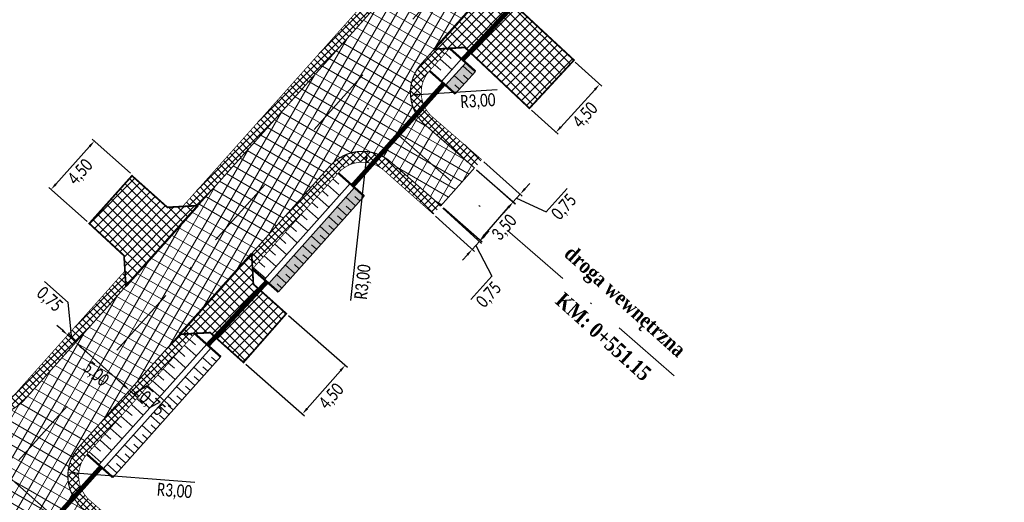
# Model space of a CAD drawing. Header units: metres. Extents: x 7443078 to 7443619, y 5636807 to 5637202.
# Tile 14 of 21: x 7443544 to 7443612, y 5636922 to 5636956. Entities that reach past the tile are written whole.
import ezdxf

# ---------------------------------------------------------------- set-up
doc = ezdxf.new("R2010")
doc.units = ezdxf.units.M
for name, pattern in [('CENTER2', [1.125, 0.75, -0.125, 0.125, -0.125]), ('DASHED2', [0.375, 0.25, -0.125]), ('Os drogi', [25.4, 12.7, -6.35, 0, -6.35])]:
    doc.linetypes.add(name, pattern=pattern)
doc.layers.get('Defpoints').update_dxf_attribs({"true_color": 0x999999})
for name, color, linetype in [('_kan_deszcz', 32, 'Continuous'), ('H_zjazdy', 21, 'Continuous'), ('K_kraweżnika_najazdowy', 7, 'Continuous'), ('K_krawędź pobocza', 7, 'Continuous'), ('K_pobocze', 32, 'Continuous'), ('K_Przepust', 162, 'Continuous'), ('K_rama zjazdu', 7, 'Continuous'), ('K_rów', 7, 'Continuous'), ('K_Skarpa', 7, 'Continuous'), ('K_wymiar', 7, 'Continuous')]:
    doc.layers.add(name, color=color, linetype=linetype)
doc.layers.add('H_jezdnia', color=7, linetype='Continuous', true_color=0xd4d4d4)
doc.layers.add('K_usuń', color=1, linetype='Continuous', lineweight=70)
doc.styles.add('romans1', font='timesbd.ttf', dxfattribs={"width": 0.85})
doc.styles.add('sytuacja 500 opisy', font='calibri.ttf', dxfattribs={"width": 0.75, "height": 0.9})
doc.dimstyles.new('wymiarowanie sytuacja 500', dxfattribs={"dimtxt": 0.9, "dimasz": 0.5, "dimexe": 0.2, "dimexo": 0.2, "dimgap": 0.2, "dimtad": 4, "dimlfac": -1, "dimzin": 1, "dimtxsty": 'sytuacja 500 opisy', "dimcen": 0.5, "dimadec": 4, "dimazin": 1, "dimtfac": 1, "dimtmove": 1, "dimatfit": 3, "dimfxl": 0.2, "dimlwd": -1, "dimlwe": -1, "dimarcsym": 0})
pattern_1 = [(45.09999999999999, (0.4816021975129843, -0.4365310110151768), (-0.2473876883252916, 0.2465256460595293), []), (135.1, (0.4816021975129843, -0.4365310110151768), (-0.2465256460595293, -0.2473876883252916), [])]
pattern_2 = [(45.23201079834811, (0.4816021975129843, -0.4365310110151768), (-0.3381204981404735, 0.3353931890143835), []), (135.2320107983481, (0.4816021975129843, -0.4365310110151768), (-0.3353931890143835, -0.3381204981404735), [])]

# ---------------------------------------------------------------- blocks, each defined once
blk = doc.blocks.new('*D934')
at = {"layer": 'Defpoints', "color": 0, "lineweight": 13, "transparency": 16777216}
for p in [(7443547.207120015, 5636924.150923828), (7443550.198043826, 5636923.917739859)]:
    blk.add_point(p, dxfattribs=at)
at = {"layer": 'K_wymiar', "color": 0, "transparency": 16777216}
blk.add_line((7443556.00934033, 5636923.464668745), (7443547.705607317, 5636924.112059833), dxfattribs=at)
at = {"layer": 'K_wymiar', "color": 0, "lineweight": 13, "transparency": 16777216}
blk.add_solid([(7443547.71208465, 5636924.19514105), (7443547.699129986, 5636924.028978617), (7443547.207120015, 5636924.150923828)], dxfattribs=at)
at = {"layer": 'K_wymiar', "color": 0, "lineweight": 13, "transparency": 16777216, "insert": (7443554.588087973, 5636922.818299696), "char_height": 0.9, "attachment_point": 5, "rotation": 355.5420176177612, "style": 'sytuacja 500 opisy'}
blk.add_mtext('R3,00', dxfattribs=at)
blk = doc.blocks.new('*D935')
at = {"layer": 'Defpoints', "color": 0, "lineweight": 13, "transparency": 16777216}
for p in [(7443567.945112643, 5636946.407745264), (7443567.613939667, 5636943.426080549)]:
    blk.add_point(p, dxfattribs=at)
at = {"layer": 'K_wymiar', "color": 0, "transparency": 16777216}
blk.add_line((7443566.798868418, 5636936.087712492), (7443567.889917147, 5636945.910801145), dxfattribs=at)
at = {"layer": 'K_wymiar', "color": 0, "lineweight": 13, "transparency": 16777216}
blk.add_solid([(7443567.807093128, 5636945.920000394), (7443567.972741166, 5636945.901601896), (7443567.945112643, 5636946.407745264)], dxfattribs=at)
at = {"layer": 'K_wymiar', "color": 0, "lineweight": 13, "transparency": 16777216, "insert": (7443567.700011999, 5636937.362738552), "char_height": 0.9, "attachment_point": 5, "rotation": 83.66214498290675, "style": 'sytuacja 500 opisy'}
blk.add_mtext('R3,00', dxfattribs=at)
blk = doc.blocks.new('*D936')
at = {"layer": 'Defpoints', "color": 0, "lineweight": 13, "transparency": 16777216}
for p in [(7443570.946759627, 5636950.327459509), (7443573.940997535, 5636950.513307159)]:
    blk.add_point(p, dxfattribs=at)
at = {"layer": 'K_wymiar', "color": 0, "transparency": 16777216}
blk.add_line((7443576.941583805, 5636950.699548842), (7443571.445799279, 5636950.358434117), dxfattribs=at)
at = {"layer": 'K_wymiar', "color": 0, "lineweight": 13, "transparency": 16777216}
blk.add_solid([(7443571.440636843, 5636950.441607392), (7443571.450961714, 5636950.275260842), (7443570.946759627, 5636950.327459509)], dxfattribs=at)
at = {"layer": 'K_wymiar', "color": 0, "lineweight": 13, "transparency": 16777216, "insert": (7443575.624261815, 5636949.861447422), "char_height": 0.9, "attachment_point": 5, "rotation": 3.5517028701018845, "style": 'sytuacja 500 opisy'}
blk.add_mtext('R3,00', dxfattribs=at)
blk = doc.blocks.new('*D975')
at = {"layer": 'Defpoints', "color": 0, "lineweight": 13, "transparency": 16777216}
for p in [(7443549.036798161, 5636947.142746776), (7443551.680200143, 5636944.779705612), (7443548.68110943, 5636941.424790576)]:
    blk.add_point(p, dxfattribs=at)
at = {"layer": 'K_wymiar', "color": 0, "transparency": 16777216}
for p, q in [((7443551.531092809, 5636944.912998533), (7443548.887690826, 5636947.276039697)), ((7443546.370939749, 5636944.160600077), (7443548.703565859, 5636946.769978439)), ((7443548.532002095, 5636941.558083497), (7443545.888600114, 5636943.921124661))]:
    blk.add_line(p, q, dxfattribs=at)
at = {"layer": 'K_wymiar', "color": 0, "lineweight": 13, "transparency": 16777216}
for points in [[(7443548.641437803, 5636946.825517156), (7443548.765693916, 5636946.714439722), (7443549.036798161, 5636947.142746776)], [(7443546.308811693, 5636944.216138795), (7443546.433067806, 5636944.105061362), (7443546.037707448, 5636943.78783174)]]:
    blk.add_solid(points, dxfattribs=at)
at = {"layer": 'K_wymiar', "color": 0, "lineweight": 13, "transparency": 16777216, "insert": (7443548.100046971, 5636944.962185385), "char_height": 0.9, "attachment_point": 5, "rotation": 48.20521594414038, "style": 'sytuacja 500 opisy'}
blk.add_mtext('4,50', dxfattribs=at)
blk = doc.blocks.new('*D976')
at = {"layer": 'Defpoints', "color": 0, "lineweight": 13, "transparency": 16777216}
for p in [(7443562.338831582, 5636935.172211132), (7443559.371246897, 5636931.78939557), (7443566.419520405, 5636931.592415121)]:
    blk.add_point(p, dxfattribs=at)
at = {"layer": 'K_wymiar', "color": 0, "transparency": 16777216}
for p, q in [((7443562.489178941, 5636935.04031848), (7443566.569867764, 5636931.460522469)), ((7443559.521594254, 5636931.657502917), (7443563.602283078, 5636928.077706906)), ((7443563.781667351, 5636928.585467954), (7443566.089788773, 5636931.216546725))]:
    blk.add_line(p, q, dxfattribs=at)
at = {"layer": 'K_wymiar', "color": 0, "lineweight": 13, "transparency": 16777216}
for points in [[(7443566.027144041, 5636931.271501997), (7443566.152433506, 5636931.161591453), (7443566.419520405, 5636931.592415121)], [(7443563.719022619, 5636928.640423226), (7443563.844312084, 5636928.530512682), (7443563.45193572, 5636928.209599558)]]:
    blk.add_solid(points, dxfattribs=at)
at = {"layer": 'K_wymiar', "color": 0, "lineweight": 13, "transparency": 16777216, "insert": (7443565.503202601, 5636929.403188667), "char_height": 0.9, "attachment_point": 5, "rotation": 48.74104895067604, "style": 'sytuacja 500 opisy'}
blk.add_mtext('4,50', dxfattribs=at)
blk = doc.blocks.new('*D977')
at = {"layer": 'Defpoints', "color": 0, "lineweight": 13, "transparency": 16777216}
for p in [(7443573.03037562, 5636942.632875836), (7443572.526030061, 5636942.077776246), (7443575.727735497, 5636940.182141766)]:
    blk.add_point(p, dxfattribs=at)
at = {"layer": 'K_wymiar', "color": 0, "transparency": 16777216}
for p, q in [((7443573.178402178, 5636942.498383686), (7443575.875762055, 5636940.047649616)), ((7443572.674056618, 5636941.943284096), (7443575.371416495, 5636939.492550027)), ((7443576.063965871, 5636940.55220816), (7443576.400196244, 5636940.922274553)), ((7443575.223389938, 5636939.627042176), (7443575.727735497, 5636940.182141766)), ((7443575.223389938, 5636939.627042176), (7443575.727735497, 5636940.182141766)), ((7443575.475562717, 5636939.90459197), (7443576.593869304, 5636937.760087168)), ((7443574.887159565, 5636939.256975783), (7443574.550929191, 5636938.886909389)), ((7443576.593869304, 5636937.760087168), (7443575.12621079, 5636936.144733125))]:
    blk.add_line(p, q, dxfattribs=at)
at = {"layer": 'K_wymiar', "color": 0, "lineweight": 13, "transparency": 16777216}
for points in [[(7443576.002288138, 5636940.608246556), (7443576.125643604, 5636940.496169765), (7443575.727735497, 5636940.182141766)], [(7443574.825481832, 5636939.313014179), (7443574.948837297, 5636939.200937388), (7443575.223389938, 5636939.627042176)]]:
    blk.add_solid(points, dxfattribs=at)
at = {"layer": 'K_wymiar', "color": 0, "lineweight": 13, "transparency": 16777216, "insert": (7443576.418754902, 5636936.444779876), "char_height": 0.9, "attachment_point": 5, "rotation": 47.74272826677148, "style": 'sytuacja 500 opisy'}
blk.add_mtext('0,75', dxfattribs=at)
blk = doc.blocks.new('*D978')
at = {"layer": 'Defpoints', "color": 0, "lineweight": 13, "transparency": 16777216}
for p in [(7443575.374006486, 5636945.277901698), (7443573.074771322, 5636942.639053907), (7443578.071486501, 5636942.92758012)]:
    blk.add_point(p, dxfattribs=at)
at = {"layer": 'K_wymiar', "color": 0, "transparency": 16777216}
for p, q in [((7443575.524797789, 5636945.146516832), (7443578.222277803, 5636942.796195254)), ((7443573.225562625, 5636942.507669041), (7443575.92304264, 5636940.157347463)), ((7443576.100713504, 5636940.665710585), (7443577.743024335, 5636942.550601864))]:
    blk.add_line(p, q, dxfattribs=at)
at = {"layer": 'K_wymiar', "color": 0, "lineweight": 13, "transparency": 16777216}
for points in [[(7443577.680194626, 5636942.605345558), (7443577.805854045, 5636942.49585817), (7443578.071486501, 5636942.92758012)], [(7443576.037883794, 5636940.720454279), (7443576.163543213, 5636940.610966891), (7443575.772251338, 5636940.288732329)]]:
    blk.add_solid(points, dxfattribs=at)
at = {"layer": 'K_wymiar', "color": 0, "lineweight": 13, "transparency": 16777216, "insert": (7443577.49101909, 5636941.112254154), "char_height": 0.9, "attachment_point": 5, "rotation": 48.93427540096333, "style": 'sytuacja 500 opisy'}
blk.add_mtext('3,50', dxfattribs=at)
blk = doc.blocks.new('*D979')
at = {"layer": 'Defpoints', "color": 0, "lineweight": 13, "transparency": 16777216}
for p in [(7443575.879568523, 5636945.83989741), (7443575.38001404, 5636945.280482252), (7443578.545918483, 5636943.458862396)]:
    blk.add_point(p, dxfattribs=at)
at = {"layer": 'K_wymiar', "color": 0, "transparency": 16777216}
for p, q in [((7443575.529191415, 5636945.147267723), (7443578.195541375, 5636942.766232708)), ((7443576.028745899, 5636945.706682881), (7443578.695095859, 5636943.325647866)), ((7443578.878954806, 5636943.831805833), (7443579.211991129, 5636944.204749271)), ((7443580.343273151, 5636942.221714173), (7443581.796989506, 5636943.849626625)), ((7443578.046364, 5636942.899447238), (7443578.545918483, 5636943.458862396)), ((7443578.046364, 5636942.899447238), (7443578.545918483, 5636943.458862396)), ((7443578.296141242, 5636943.179154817), (7443580.343273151, 5636942.221714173)), ((7443577.713327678, 5636942.526503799), (7443577.380291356, 5636942.153560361))]:
    blk.add_line(p, q, dxfattribs=at)
at = {"layer": 'K_wymiar', "color": 0, "lineweight": 13, "transparency": 16777216}
for points in [[(7443578.816797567, 5636943.887311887), (7443578.941112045, 5636943.776299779), (7443578.545918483, 5636943.458862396)], [(7443577.651170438, 5636942.582009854), (7443577.775484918, 5636942.470997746), (7443578.046364, 5636942.899447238)]]:
    blk.add_solid(points, dxfattribs=at)
at = {"layer": 'K_wymiar', "color": 0, "lineweight": 13, "transparency": 16777216, "insert": (7443581.633189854, 5636942.532862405), "char_height": 0.9, "attachment_point": 5, "rotation": 48.23533153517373, "style": 'sytuacja 500 opisy'}
blk.add_mtext('0,75', dxfattribs=at)
blk = doc.blocks.new('*D980')
at = {"layer": 'Defpoints', "color": 0, "lineweight": 13, "transparency": 16777216}
for p in [(7443582.217938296, 5636952.743522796), (7443584.053274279, 5636951.073467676), (7443579.189354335, 5636949.415208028)]:
    blk.add_point(p, dxfattribs=at)
at = {"layer": 'K_wymiar', "color": 0, "transparency": 16777216}
for p, q in [((7443582.365863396, 5636952.608919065), (7443584.201199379, 5636950.938863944)), ((7443581.361199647, 5636948.11496566), (7443583.716764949, 5636950.703654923)), ((7443579.337279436, 5636949.280604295), (7443581.172615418, 5636947.610549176))]:
    blk.add_line(p, q, dxfattribs=at)
at = {"layer": 'K_wymiar', "color": 0, "lineweight": 13, "transparency": 16777216}
for points in [[(7443583.65512949, 5636950.759739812), (7443583.778400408, 5636950.647570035), (7443584.053274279, 5636951.073467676)], [(7443581.299564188, 5636948.171050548), (7443581.422835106, 5636948.058880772), (7443581.024690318, 5636947.745152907)]]:
    blk.add_solid(points, dxfattribs=at)
at = {"layer": 'K_wymiar', "color": 0, "lineweight": 13, "transparency": 16777216, "insert": (7443583.097314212, 5636948.901258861), "char_height": 0.9, "attachment_point": 5, "rotation": 47.69952402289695, "style": 'sytuacja 500 opisy'}
blk.add_mtext('4,50', dxfattribs=at)
blk = doc.blocks.new('*D990')
at = {"layer": 'Defpoints', "color": 0, "lineweight": 13, "transparency": 16777216}
for p in [(7443547.700087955, 5636933.132262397), (7443551.429991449, 5636929.802424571), (7443551.476895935, 5636929.85496443)]:
    blk.add_point(p, dxfattribs=at)
at = {"layer": 'K_wymiar', "color": 0, "transparency": 16777216}
for p, q in [((7443547.833281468, 5636933.281458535), (7443547.880185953, 5636933.333998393)), ((7443548.11998279, 5636932.851818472), (7443551.103905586, 5636930.187948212)), ((7443551.563184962, 5636929.95162071), (7443551.610089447, 5636930.004160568))]:
    blk.add_line(p, q, dxfattribs=at)
at = {"layer": 'K_wymiar', "color": 0, "lineweight": 13, "transparency": 16777216}
for points in [[(7443548.175480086, 5636932.913983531), (7443548.064485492, 5636932.789653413), (7443547.746992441, 5636933.184802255)], [(7443551.159402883, 5636930.25011327), (7443551.048408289, 5636930.125783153), (7443551.476895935, 5636929.85496443)]]:
    blk.add_solid(points, dxfattribs=at)
at = {"layer": 'K_wymiar', "color": 0, "lineweight": 13, "transparency": 16777216, "insert": (7443549.109215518, 5636930.95675399), "char_height": 0.9, "attachment_point": 5, "rotation": 318.24340279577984, "style": 'sytuacja 500 opisy'}
blk.add_mtext('5,00', dxfattribs=at)
blk = doc.blocks.new('*D991')
at = {"layer": 'Defpoints', "color": 0, "lineweight": 13, "transparency": 16777216}
for p in [(7443551.292882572, 5636929.648842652), (7443551.852368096, 5636929.149366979), (7443552.03638146, 5636929.355488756)]:
    blk.add_point(p, dxfattribs=at)
at = {"layer": 'K_wymiar', "color": 0, "transparency": 16777216}
for p, q in [((7443551.103905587, 5636930.187948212), (7443550.730915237, 5636930.520931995)), ((7443551.756638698, 5636929.605226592), (7443552.695234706, 5636930.181394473)), ((7443552.695234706, 5636930.181394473), (7443554.323351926, 5636928.727907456)), ((7443551.426076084, 5636929.798038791), (7443551.610089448, 5636930.004160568)), ((7443551.476895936, 5636929.85496443), (7443552.03638146, 5636929.355488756)), ((7443551.476895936, 5636929.85496443), (7443552.03638146, 5636929.355488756)), ((7443551.985561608, 5636929.298563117), (7443552.169574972, 5636929.504684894)), ((7443552.409371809, 5636929.022504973), (7443552.782362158, 5636928.689521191))]:
    blk.add_line(p, q, dxfattribs=at)
at = {"layer": 'K_wymiar', "color": 0, "lineweight": 13, "transparency": 16777216}
for points in [[(7443551.159402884, 5636930.25011327), (7443551.048408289, 5636930.125783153), (7443551.476895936, 5636929.85496443)], [(7443552.464869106, 5636929.084670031), (7443552.353874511, 5636928.960339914), (7443552.03638146, 5636929.355488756)]]:
    blk.add_solid(points, dxfattribs=at)
at = {"layer": 'K_wymiar', "color": 0, "lineweight": 13, "transparency": 16777216, "insert": (7443553.006564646, 5636928.891521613), "char_height": 0.9, "attachment_point": 5, "rotation": 318.2434027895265, "style": 'sytuacja 500 opisy'}
blk.add_mtext('0,75', dxfattribs=at)
blk = doc.blocks.new('*D992')
at = {"layer": 'Defpoints', "color": 0, "lineweight": 13, "transparency": 16777216}
for p in [(7443547.031829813, 5636933.509896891), (7443547.187506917, 5636933.684277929), (7443547.591315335, 5636933.010421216)]:
    blk.add_point(p, dxfattribs=at)
at = {"layer": 'K_wymiar', "color": 0, "transparency": 16777216}
for p, q in [((7443547.210771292, 5636935.953822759), (7443545.582654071, 5636937.407309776)), ((7443547.467249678, 5636933.434540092), (7443547.210771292, 5636935.953822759)), ((7443546.814516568, 5636934.017261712), (7443546.441526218, 5636934.350245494)), ((7443547.165023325, 5636933.65909303), (7443547.320700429, 5636933.833474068)), ((7443547.746992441, 5636933.184802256), (7443547.187506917, 5636933.684277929)), ((7443547.746992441, 5636933.184802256), (7443547.187506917, 5636933.684277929)), ((7443547.724508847, 5636933.159617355), (7443547.880185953, 5636933.333998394)), ((7443548.11998279, 5636932.851818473), (7443548.49297314, 5636932.518834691))]:
    blk.add_line(p, q, dxfattribs=at)
at = {"layer": 'K_wymiar', "color": 0, "lineweight": 13, "transparency": 16777216}
for points in [[(7443546.870013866, 5636934.07942677), (7443546.759019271, 5636933.955096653), (7443547.187506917, 5636933.684277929)], [(7443548.175480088, 5636932.913983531), (7443548.064485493, 5636932.789653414), (7443547.746992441, 5636933.184802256)]]:
    blk.add_solid(points, dxfattribs=at)
at = {"layer": 'K_wymiar', "color": 0, "lineweight": 13, "transparency": 16777216, "insert": (7443545.893984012, 5636936.117436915), "char_height": 0.9, "attachment_point": 5, "rotation": 318.24340278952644, "style": 'sytuacja 500 opisy'}
blk.add_mtext('0,75', dxfattribs=at)

msp = doc.modelspace()

# ---------------------------------------------------------------- hatches: boundary and pattern name
at = {"layer": 'H_jezdnia', "linetype": 'Continuous', "lineweight": 9, "true_color": 0xababab}
h = msp.add_hatch(dxfattribs=at)
h.set_pattern_fill('ANSI37', color=253, scale=0.22, angle=15)
h.set_pattern_definition([(59.99999999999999, (0.4816021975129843, -0.4365310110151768), (-0.6049187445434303, 0.34925), []), (150, (0.4816021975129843, -0.4365310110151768), (-0.34925, -0.6049187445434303), [])])
edge = h.paths.add_edge_path()
edge.add_arc((7443543.871273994, 5636916.830835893), 2.999999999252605, 48.527845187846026, 138.2434027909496, ccw=False)
edge.add_line((7443545.858041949, 5636919.07866887), (7443547.028505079, 5636918.044144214))
edge.add_line((7443547.028505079, 5636918.044144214), (7443549.402630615, 5636920.616916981))
edge.add_line((7443549.402630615, 5636920.616916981), (7443548.211275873, 5636921.669906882))
edge.add_arc((7443550.198043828, 5636923.91773986), 3.000000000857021, 138.2434028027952, 228.5278451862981, ccw=False)
edge.add_line((7443547.960101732, 5636925.915642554), (7443565.375997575, 5636945.423983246))
edge.add_arc((7443567.613939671, 5636943.426080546), 3.000000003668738, 48.8596834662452, 138.2434027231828, ccw=False)
edge.add_line((7443569.587655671, 5636945.685382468), (7443573.05315006, 5636942.657942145))
edge.add_line((7443573.05315006, 5636942.657942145), (7443575.377696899, 5636945.275268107))
edge.add_line((7443575.377696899, 5636945.275268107), (7443571.967281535, 5636948.254005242))
edge.add_arc((7443573.94099754, 5636950.513307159), 3.000000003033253, 138.2434028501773, 228.8596833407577, ccw=False)
edge.add_line((7443571.70305544, 5636952.511209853), (7443579.25248983, 5636960.967676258))
edge.add_arc((7443390.892363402, 5637129.124486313), 252.4999999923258, 318.2434028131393, 318.6858412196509)
edge.add_line((7443580.545369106, 5636962.427193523), (7443576.269263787, 5636965.13773441))
edge.add_arc((7443390.892364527, 5637129.124485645), 247.4999987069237, 318.24340276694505, 318.50361934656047, ccw=False)
edge.add_line((7443575.52258637, 5636964.29751412), (7443544.185604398, 5636929.195528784))
edge.add_arc((7443541.947662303, 5636931.193431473), 2.999999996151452, 228.5863361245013, 318.24340285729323, ccw=False)
edge.add_line((7443539.963190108, 5636928.94357146), (7443537.1056406, 5636931.464051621))
edge.add_line((7443537.1056406, 5636931.464051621), (7443534.76796171, 5636928.859026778))
edge.add_line((7443534.76796171, 5636928.859026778), (7443537.605329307, 5636926.356347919))
edge.add_arc((7443535.620857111, 5636924.1064879), 2.99999999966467, -41.7565972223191, 48.5863361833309, ccw=False)
edge.add_line((7443537.858799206, 5636922.108585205), (7443511.17557303, 5636892.219484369))
edge.add_line((7443511.17557303, 5636892.219484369), (7443514.809083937, 5636888.781672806))
edge.add_line((7443514.809083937, 5636888.781672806), (7443541.6333319, 5636918.828738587))
h.paths.add_polyline_path([(7443473.544857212, 5636850.06760018), (7443477.421821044, 5636846.902491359), (7443514.809083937, 5636888.781672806), (7443511.17557303, 5636892.219484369)])
at = {"layer": 'H_zjazdy', "linetype": 'Continuous', "lineweight": 9, "true_color": 0xff6666}
h = msp.add_hatch(dxfattribs=at)
h.set_pattern_fill('ANSI37', color=11, scale=0.15, angle=0.2320107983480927)
h.set_pattern_definition(pattern_2)
h.paths.add_polyline_path([(7443578.134797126, 5636956.613007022), (7443577.712573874, 5636956.99038447), (7443577.593135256, 5636959.108957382), (7443572.598378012, 5636953.514101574), (7443574.715719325, 5636953.633470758), (7443575.06361325, 5636953.32252786)])
h = msp.add_hatch(dxfattribs=at)
h.set_pattern_fill('ANSI37', color=11, scale=0.15, angle=0.2320107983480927)
h.set_pattern_definition(pattern_2)
h.paths.add_polyline_path([(7443582.277539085, 5636952.755315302), (7443578.134797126, 5636956.613007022), (7443575.06361325, 5636953.32252786), (7443579.188222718, 5636949.416275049)])
h = msp.add_hatch(dxfattribs=at)
h.set_pattern_fill('ANSI37', color=11, scale=0.15, angle=0.2320107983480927)
h.set_pattern_definition(pattern_2)
h.paths.add_polyline_path([(7443556.209328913, 5636942.663851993), (7443554.092072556, 5636942.544577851), (7443551.640917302, 5636944.735762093), (7443548.681109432, 5636941.424790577), (7443551.095217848, 5636939.187663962), (7443551.214571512, 5636937.068996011)])
h = msp.add_hatch(dxfattribs=at)
h.set_pattern_fill('ANSI37', color=11, scale=0.15, angle=0.2320107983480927)
h.set_pattern_definition(pattern_2)
h.paths.add_polyline_path([(7443560.056366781, 5636937.212860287), (7443559.937013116, 5636939.331528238), (7443554.942255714, 5636933.736672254), (7443557.059512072, 5636933.855946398), (7443559.371246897, 5636931.78939557), (7443562.338641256, 5636935.171994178)])
at = {"layer": 'K_rów', "lineweight": 9, "true_color": 0xb0b0b0}
h = msp.add_hatch(color=253, dxfattribs=at)
h.dxf.hatch_style = 1
h.paths.add_polyline_path([(7443573.381512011, 5636951.012782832), (7443574.776019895, 5636952.574834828), (7443575.447402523, 5636951.97546402), (7443574.052894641, 5636950.413412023)])
h = msp.add_hatch(color=253, dxfattribs=at)
h.dxf.hatch_style = 1
h.paths.add_polyline_path([(7443561.115661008, 5636937.273242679), (7443567.054454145, 5636943.925556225), (7443567.725836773, 5636943.326185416), (7443561.787043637, 5636936.673871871)])
at = {"layer": 'K_usuń', "linetype": 'ByBlock', "lineweight": 13}
h = msp.add_hatch(dxfattribs=at)
h.set_pattern_fill('ANSI37', color=34, scale=0.11, angle=0.1)
h.set_pattern_definition(pattern_1)
h.paths.add_polyline_path([(7443595.21739343, 5636979.502146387), (7443595.632560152, 5636980.069100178), (7443594.965620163, 5636980.427769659), (7443594.61228475, 5636979.945253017, -0.02225544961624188), (7443580.545369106, 5636962.427193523), (7443581.186600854, 5636962.020729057, 0.02213886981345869)])
h.paths.add_polyline_path([(7443590.519335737, 5636982.818909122), (7443589.852338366, 5636983.177609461, -0.009234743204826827), (7443584.326873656, 5636975.929666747), (7443582.733453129, 5636973.877406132, 0.1786060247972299), (7443584.509724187, 5636974.953906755, 0.009999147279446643)])
h.paths.add_polyline_path([(7443578.372592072, 5636967.546598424, 0.1797305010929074), (7443579.100104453, 5636969.505118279), (7443577.804470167, 5636968.036228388, -0.003352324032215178), (7443575.627658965, 5636965.544435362), (7443576.269263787, 5636965.13773441, 0.003230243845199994)])
h.paths.add_polyline_path([(7443575.52258637, 5636964.29751412, 0.001135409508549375), (7443576.269263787, 5636965.13773441), (7443575.627658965, 5636965.544435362, -0.001013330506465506), (7443574.963100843, 5636964.796989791), (7443572.805041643, 5636962.379649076), (7443573.864000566, 5636962.439656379)])
h.paths.add_polyline_path([(7443581.186600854, 5636962.020729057), (7443580.545369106, 5636962.427193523, -0.00193050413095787), (7443579.25248983, 5636960.967676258), (7443577.593135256, 5636959.108957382), (7443577.652854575, 5636958.049670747), (7443579.811975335, 5636960.468200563, 0.002047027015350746)])
h.paths.add_polyline_path([(7443568.870410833, 5636956.846108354), (7443568.810691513, 5636957.905394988), (7443555.150700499, 5636942.604214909), (7443556.209328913, 5636942.663851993)])
h = msp.add_hatch(dxfattribs=at)
h.set_pattern_fill('ANSI37', color=34, scale=0.11, angle=0.1)
h.set_pattern_definition(pattern_1)
edge = h.paths.add_edge_path()
edge.add_line((7443572.262540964, 5636952.011734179), (7443573.657048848, 5636953.573786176))
edge.add_line((7443573.657048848, 5636953.573786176), (7443572.598378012, 5636953.514101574))
edge.add_line((7443572.598378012, 5636953.514101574), (7443571.70305544, 5636952.511209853))
edge.add_arc((7443573.940997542, 5636950.513307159), 3.000000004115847, 138.2434028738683, 228.859683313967)
edge.add_line((7443571.967281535, 5636948.254005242), (7443575.377696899, 5636945.275268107))
edge.add_line((7443575.377696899, 5636945.275268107), (7443575.886478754, 5636945.84763568))
edge.add_line((7443575.886478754, 5636945.84763568), (7443572.460710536, 5636948.818830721))
edge.add_arc((7443573.940997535, 5636950.513307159), 2.249999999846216, 138.243402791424, 228.8596834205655, ccw=False)
edge = h.paths.add_edge_path()
edge.add_line((7443569.09422667, 5636945.120556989), (7443572.532637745, 5636942.071870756))
edge.add_line((7443572.532637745, 5636942.071870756), (7443573.05315006, 5636942.657942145))
edge.add_line((7443573.05315006, 5636942.657942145), (7443569.587655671, 5636945.685382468))
edge.add_arc((7443567.613939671, 5636943.426080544), 3.0000000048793, 48.85968348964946, 138.2434026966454)
edge.add_line((7443565.375997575, 5636945.423983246), (7443563.910108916, 5636943.781974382))
edge.add_line((7443563.910108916, 5636943.781974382), (7443564.897288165, 5636943.76157799))
edge.add_line((7443564.897288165, 5636943.76157799), (7443565.935483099, 5636944.924507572))
edge.add_arc((7443567.613939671, 5636943.426080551), 2.250000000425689, 48.85968342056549, 138.2434027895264, ccw=False)
h.paths.add_polyline_path([(7443564.897288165, 5636943.76157799), (7443563.910108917, 5636943.781974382), (7443559.937013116, 5636939.331528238), (7443559.996689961, 5636938.272194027)])
edge = h.paths.add_edge_path()
edge.add_line((7443544.185604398, 5636929.195528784), (7443551.214571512, 5636937.068996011))
edge.add_line((7443551.214571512, 5636937.068996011), (7443551.154894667, 5636938.128330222))
edge.add_line((7443551.154894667, 5636938.128330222), (7443543.626118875, 5636929.695004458))
edge.add_arc((7443541.947662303, 5636931.193431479), 2.250000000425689, 228.5863362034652, 318.24340278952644, ccw=False)
edge.add_line((7443540.459308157, 5636929.506036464), (7443537.579297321, 5636932.046328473))
edge.add_line((7443537.579297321, 5636932.046328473), (7443537.083179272, 5636931.483863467))
edge.add_line((7443537.083179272, 5636931.483863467), (7443539.963190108, 5636928.94357146))
edge.add_arc((7443541.947662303, 5636931.193431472), 2.99999999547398, 228.5863361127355, 318.243402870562)
h = msp.add_hatch(dxfattribs=at)
h.set_pattern_fill('ANSI37', color=34, scale=0.11, angle=0.1)
h.set_pattern_definition(pattern_1)
edge = h.paths.add_edge_path()
edge.add_line((7443556.00088413, 5636933.79630934), (7443554.942255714, 5636933.736672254))
edge.add_line((7443554.942255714, 5636933.736672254), (7443547.960101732, 5636925.915642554))
edge.add_arc((7443550.198043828, 5636923.91773986), 2.999999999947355, 138.2434028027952, 228.5278451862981)
edge.add_line((7443548.211275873, 5636921.669906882), (7443549.402630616, 5636920.61691698))
edge.add_line((7443549.402630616, 5636920.61691698), (7443549.863598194, 5636921.22131303))
edge.add_line((7443549.863598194, 5636921.22131303), (7443548.707967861, 5636922.231865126))
edge.add_arc((7443550.198043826, 5636923.917739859), 2.249999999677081, 138.243402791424, 228.5278451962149, ccw=False)
edge.add_line((7443548.519587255, 5636925.416166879), (7443556.00088413, 5636933.79630934))
edge = h.paths.add_edge_path()
edge.add_line((7443541.6333319, 5636918.828738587), (7443539.165401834, 5636916.064297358))
edge.add_line((7443539.165401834, 5636916.064297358), (7443539.793682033, 5636915.641881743))
edge.add_line((7443539.793682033, 5636915.641881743), (7443542.192817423, 5636918.329262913))
edge.add_arc((7443543.871273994, 5636916.830835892), 2.24999999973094, 48.52784517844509, 138.2434027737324, ccw=False)
edge.add_line((7443545.361349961, 5636918.516710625), (7443546.574426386, 5636917.444521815))
edge.add_line((7443546.574426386, 5636917.444521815), (7443547.028505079, 5636918.044144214))
edge.add_line((7443547.028505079, 5636918.044144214), (7443545.858041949, 5636919.07866887))
edge.add_arc((7443543.871273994, 5636916.830835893), 2.999999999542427, 48.52784518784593, 138.2434027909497)
edge = h.paths.add_edge_path()
edge.add_line((7443537.605329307, 5636926.356347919), (7443534.76796171, 5636928.859026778))
edge.add_line((7443534.76796171, 5636928.859026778), (7443534.271843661, 5636928.296561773))
edge.add_line((7443534.271843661, 5636928.296561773), (7443537.109211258, 5636925.793882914))
edge.add_arc((7443535.620857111, 5636924.106487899), 2.250000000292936, -41.75659720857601, 48.58633620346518, ccw=False)
edge.add_line((7443537.299313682, 5636922.608060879), (7443534.348586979, 5636919.302817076))
edge.add_line((7443534.348586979, 5636919.302817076), (7443534.976867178, 5636918.88040146))
edge.add_line((7443534.976867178, 5636918.88040146), (7443537.858799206, 5636922.108585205))
edge.add_arc((7443535.620857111, 5636924.1064879), 2.999999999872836, 318.2434027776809, 408.5863361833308)
h.paths.add_polyline_path([(7443539.793682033, 5636915.641881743), (7443539.165401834, 5636916.064297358), (7443528.020345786, 5636903.580210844), (7443528.085422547, 5636902.526925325)])
h.paths.add_polyline_path([(7443519.294744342, 5636901.314139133), (7443519.235613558, 5636902.374085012), (7443510.630546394, 5636892.735156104), (7443511.17557303, 5636892.219484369)])
h.paths.add_polyline_path([(7443524.079836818, 5636898.040085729), (7443523.025688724, 5636897.985467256), (7443514.809083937, 5636888.781672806), (7443515.354110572, 5636888.266001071)])
h.paths.add_polyline_path([(7443515.354110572, 5636888.266001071), (7443514.809083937, 5636888.781672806), (7443507.17201957, 5636880.22704806), (7443507.233499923, 5636879.169734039)])
h.paths.add_polyline_path([(7443523.583411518, 5636907.244252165), (7443524.601467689, 5636907.258442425), (7443534.976867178, 5636918.88040146), (7443534.348586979, 5636919.302817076)])

# ---------------------------------------------------------------- linework, layer by layer
at = {"layer": '_kan_deszcz', "color": 7, "linetype": 'Os drogi', "lineweight": 9, "ltscale": 0.4, "flags": 128}
msp.add_lwpolyline([(7443612.1023176, 5637008.06121809), (7443592.59525582, 5636981.422275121, -0.02418699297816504), (7443577.387538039, 5636962.632595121), (7443464.637599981, 5636836.336237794, -0.4118223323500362), (7443446.361801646, 5636835.225649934), (7443333.471732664, 5636934.361613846, -0.3740638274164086), (7443331.363055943, 5636949.970935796), (7443370.561157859, 5637009.588886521, 0.03377031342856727), (7443393.784174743, 5637050.70886534), (7443416.899300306, 5637098.980219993, 0.06554346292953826), (7443420.141300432, 5637108.906286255), (7443420.177128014, 5637109.097954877, -0.1259941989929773), (7443425.408854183, 5637120.343039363), (7443435.002584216, 5637132.0592004)], format="xyb", dxfattribs=at)
for points in [[(7443589.229501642, 5636930.850080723), (7443566.635175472, 5636950.588382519)], [(7443542.913581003, 5636924.016740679), (7443565.392187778, 5636904.148816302)]]:
    msp.add_lwpolyline(points, dxfattribs=at)
at = {"layer": 'K_kraweżnika_najazdowy', "color": 0, "linetype": 'DASHED2', "ltscale": 4, "const_width": 0.15}
for points in [[(7443572.598378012, 5636953.514101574), (7443577.593135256, 5636959.108957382)], [(7443551.214571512, 5636937.068996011), (7443556.209328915, 5636942.663851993)], [(7443554.942255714, 5636933.736672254), (7443559.937013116, 5636939.331528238)]]:
    msp.add_lwpolyline(points, dxfattribs=at)
at = {"layer": 'K_krawędź pobocza', "color": 76, "linetype": 'CENTER2', "ltscale": 3, "const_width": 0.08, "flags": 128}
for points in [[(7443556.209328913, 5636942.663851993), (7443568.870410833, 5636956.846108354)], [(7443573.05315006, 5636942.657942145), (7443575.377696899, 5636945.275268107)]]:
    msp.add_lwpolyline(points, dxfattribs=at)
for points in [[(7443572.598378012, 5636953.514101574), (7443571.70305544, 5636952.511209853, 0.4173674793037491), (7443571.967281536, 5636948.254005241), (7443575.381318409, 5636945.27934575)], [(7443573.05315006, 5636942.657942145), (7443569.587655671, 5636945.685382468, 0.4110666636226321), (7443565.375997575, 5636945.423983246), (7443559.937013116, 5636939.331528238)], [(7443537.1056406, 5636931.464051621), (7443539.963190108, 5636928.94357146, 0.4124615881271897), (7443544.185604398, 5636929.195528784), (7443551.214571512, 5636937.068996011)], [(7443554.942255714, 5636933.736672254), (7443547.960101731, 5636925.915642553, 0.4156683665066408), (7443548.211275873, 5636921.669906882), (7443549.402630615, 5636920.616916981)]]:
    msp.add_lwpolyline(points, format="xyb", dxfattribs=at)
at = {"layer": 'K_pobocze', "linetype": 'ByBlock', "ltscale": 4, "const_width": 0.05}
msp.add_lwpolyline([(7443555.150700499, 5636942.604214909), (7443568.810691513, 5636957.905394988)], dxfattribs=at)
for points in [[(7443573.657048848, 5636953.573786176), (7443572.262540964, 5636952.011734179, 0.4173674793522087), (7443572.460710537, 5636948.81883072), (7443575.886478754, 5636945.84763568)], [(7443572.532637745, 5636942.071870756), (7443569.09422667, 5636945.120556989, 0.4110666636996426), (7443565.935483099, 5636944.924507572), (7443559.996689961, 5636938.272194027)], [(7443537.60175865, 5636932.026516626), (7443540.459308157, 5636929.506036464, 0.4124615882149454), (7443543.626118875, 5636929.695004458), (7443551.154894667, 5636938.128330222)], [(7443556.00088413, 5636933.79630934), (7443548.519587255, 5636925.416166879, 0.4156683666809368), (7443548.707967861, 5636922.231865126), (7443549.863598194, 5636921.22131303)]]:
    msp.add_lwpolyline(points, format="xyb", dxfattribs=at)
at = {"layer": 'K_Przepust', "linetype": 'DASHED2', "lineweight": 5, "ltscale": 3, "const_width": 0.33, "flags": 128}
for points in [[(7443574.552225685, 5636952.774625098), (7443578.656019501, 5636957.171446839)], [(7443573.25709012, 5636951.123859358), (7443566.930032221, 5636944.036632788)], [(7443556.886515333, 5636932.98616062), (7443560.99030915, 5636937.382982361)], [(7443543.171798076, 5636917.455286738), (7443549.498567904, 5636924.542190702)]]:
    msp.add_lwpolyline(points, dxfattribs=at)
at = {"layer": 'K_Przepust', "const_width": 0.15, "flags": 128}
for points in [[(7443575.447402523, 5636951.97546402), (7443573.657048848, 5636953.573786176)], [(7443574.05289464, 5636950.413412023), (7443572.262540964, 5636952.011734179)], [(7443567.725836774, 5636943.326185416), (7443565.935483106, 5636944.924507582)], [(7443561.792850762, 5636936.680394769), (7443559.987144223, 5636938.261206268)], [(7443557.781692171, 5636932.186999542), (7443555.991338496, 5636933.785321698)], [(7443550.30994093, 5636923.817844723), (7443548.519587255, 5636925.416166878)]]:
    msp.add_lwpolyline(points, dxfattribs=at)
at = {"layer": 'K_rama zjazdu', "const_width": 0.12, "flags": 128}
for points in [[(7443572.598378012, 5636953.514101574), (7443574.715719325, 5636953.633470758), (7443579.188222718, 5636949.416275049), (7443582.277539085, 5636952.755315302), (7443577.712573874, 5636956.99038447), (7443577.593135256, 5636959.108957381)], [(7443551.214571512, 5636937.068996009), (7443551.095217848, 5636939.187663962), (7443548.681109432, 5636941.424790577), (7443551.640917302, 5636944.735762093), (7443554.092072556, 5636942.544577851), (7443556.209328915, 5636942.663851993)], [(7443559.937013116, 5636939.331528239), (7443560.056366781, 5636937.212860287), (7443562.338641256, 5636935.171994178), (7443559.371246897, 5636931.78939557), (7443557.059512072, 5636933.855946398), (7443554.942255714, 5636933.736672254)]]:
    msp.add_lwpolyline(points, dxfattribs=at)
at = {"layer": 'K_rów', "lineweight": 9}
for points in [[(7443574.477627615, 5636952.841221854), (7443573.083119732, 5636951.279169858)], [(7443574.776019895, 5636952.574834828), (7443573.381512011, 5636951.012782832)], [(7443575.447402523, 5636951.97546402), (7443574.05289464, 5636950.413412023)], [(7443566.756061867, 5636944.191943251), (7443560.817268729, 5636937.539629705)], [(7443567.054454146, 5636943.925556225), (7443561.115661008, 5636937.273242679)], [(7443567.725836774, 5636943.326185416), (7443561.787043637, 5636936.673871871)], [(7443556.821462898, 5636933.063745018), (7443549.340166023, 5636924.683602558)], [(7443557.119855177, 5636932.797357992), (7443549.638558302, 5636924.417215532)], [(7443557.791237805, 5636932.197987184), (7443550.30994093, 5636923.817844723)]]:
    msp.add_lwpolyline(points, dxfattribs=at)
at = {"layer": 'K_Skarpa', "lineweight": 9}
for p, q in [((7443572.995105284, 5636952.832312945), (7443573.81568405, 5636952.099748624)), ((7443573.361387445, 5636953.242602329), (7443573.771676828, 5636952.876320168)), ((7443572.262540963, 5636952.011734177), (7443573.08311973, 5636951.279169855)), ((7443572.628823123, 5636952.422023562), (7443573.039112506, 5636952.0557414)), ((7443575.251636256, 5636951.75617728), (7443574.580253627, 5636952.355548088)), ((7443574.652265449, 5636951.084794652), (7443573.98088282, 5636951.684165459)), ((7443574.951950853, 5636951.420485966), (7443574.616259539, 5636951.72017137)), ((7443574.052894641, 5636950.413412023), (7443573.381512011, 5636951.012782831)), ((7443574.352580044, 5636950.749103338), (7443574.016888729, 5636951.04878874)), ((7443565.569200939, 5636944.514218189), (7443565.979490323, 5636944.147936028)), ((7443565.9354831, 5636944.924507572), (7443566.756061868, 5636944.191943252)), ((7443565.202918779, 5636944.103928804), (7443566.023497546, 5636943.371364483)), ((7443567.725836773, 5636943.326185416), (7443567.054454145, 5636943.925556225)), ((7443564.470354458, 5636943.283350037), (7443565.290933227, 5636942.550785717)), ((7443564.836636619, 5636943.693639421), (7443565.246926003, 5636943.327357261)), ((7443567.126465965, 5636942.654802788), (7443566.455083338, 5636943.254173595)), ((7443567.42615137, 5636942.990494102), (7443567.090460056, 5636943.290179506)), ((7443563.737790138, 5636942.462771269), (7443564.558368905, 5636941.730206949)), ((7443564.104072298, 5636942.873060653), (7443564.514361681, 5636942.506778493)), ((7443566.527095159, 5636941.983420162), (7443565.85571253, 5636942.582790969)), ((7443566.826780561, 5636942.319111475), (7443566.491089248, 5636942.618796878)), ((7443563.371507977, 5636942.052481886), (7443563.781797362, 5636941.686199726)), ((7443565.927724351, 5636941.312037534), (7443565.256341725, 5636941.911408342)), ((7443566.227409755, 5636941.647728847), (7443565.891718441, 5636941.94741425)), ((7443562.638943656, 5636941.231903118), (7443563.049233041, 5636940.865620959)), ((7443563.005225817, 5636941.642192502), (7443563.825804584, 5636940.909628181)), ((7443565.328353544, 5636940.640654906), (7443564.656970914, 5636941.240025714)), ((7443565.628038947, 5636940.97634622), (7443565.292347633, 5636941.276031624)), ((7443561.906379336, 5636940.41132435), (7443562.316668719, 5636940.04504219)), ((7443562.272661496, 5636940.821613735), (7443563.093240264, 5636940.089049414)), ((7443564.728982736, 5636939.969272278), (7443564.057600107, 5636940.568643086)), ((7443565.02866814, 5636940.304963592), (7443564.692976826, 5636940.604648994)), ((7443561.540097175, 5636940.001034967), (7443562.360675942, 5636939.268470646)), ((7443564.129611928, 5636939.29788965), (7443563.4582293, 5636939.897260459)), ((7443564.429297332, 5636939.633580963), (7443564.093606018, 5636939.933266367)), ((7443560.807532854, 5636939.180456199), (7443561.628111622, 5636938.447891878)), ((7443561.173815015, 5636939.590745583), (7443561.584104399, 5636939.224463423)), ((7443563.530241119, 5636938.62650702), (7443562.858858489, 5636939.225877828)), ((7443563.829926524, 5636938.962198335), (7443563.49423521, 5636939.26188374)), ((7443560.074968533, 5636938.359877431), (7443560.895547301, 5636937.62731311)), ((7443560.441250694, 5636938.770166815), (7443560.851540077, 5636938.403884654)), ((7443562.930870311, 5636937.955124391), (7443562.259487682, 5636938.5544952)), ((7443563.230555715, 5636938.290815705), (7443562.8948644, 5636938.590501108)), ((7443562.331499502, 5636937.283741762), (7443561.660116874, 5636937.883112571)), ((7443562.631184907, 5636937.619433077), (7443562.295493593, 5636937.919118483)), ((7443562.031814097, 5636936.948050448), (7443561.696122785, 5636937.247735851)), ((7443556.000884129, 5636933.79630934), (7443556.821462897, 5636933.063745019)), ((7443555.268319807, 5636932.975730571), (7443556.088898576, 5636932.243166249)), ((7443555.634601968, 5636933.386019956), (7443556.044891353, 5636933.019737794)), ((7443557.791237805, 5636932.197987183), (7443557.119855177, 5636932.797357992)), ((7443554.535755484, 5636932.155151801), (7443555.356334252, 5636931.422587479)), ((7443554.902037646, 5636932.565441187), (7443555.31232703, 5636932.199159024)), ((7443557.191866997, 5636931.526604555), (7443556.520484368, 5636932.125975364)), ((7443557.4915524, 5636931.862295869), (7443557.155861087, 5636932.161981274)), ((7443554.169473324, 5636931.744862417), (7443554.579762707, 5636931.378580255)), ((7443556.592496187, 5636930.855221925), (7443555.921113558, 5636931.454592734)), ((7443556.892181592, 5636931.190913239), (7443556.556490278, 5636931.490598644)), ((7443553.436909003, 5636930.924283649), (7443553.847198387, 5636930.558001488)), ((7443553.803191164, 5636931.334573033), (7443554.623769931, 5636930.602008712)), ((7443555.993125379, 5636930.183839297), (7443555.321742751, 5636930.783210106)), ((7443556.292810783, 5636930.519530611), (7443555.95711947, 5636930.819216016)), ((7443552.704344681, 5636930.103704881), (7443553.114634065, 5636929.737422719)), ((7443553.070626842, 5636930.513994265), (7443553.891205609, 5636929.781429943)), ((7443555.393754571, 5636929.512456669), (7443554.722371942, 5636930.111827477)), ((7443555.693439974, 5636929.848147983), (7443555.35774866, 5636930.147833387)), ((7443552.33806252, 5636929.693415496), (7443553.158641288, 5636928.960851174)), ((7443554.794383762, 5636928.841074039), (7443554.123001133, 5636929.440444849)), ((7443555.094069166, 5636929.176765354), (7443554.758377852, 5636929.476450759)), ((7443551.605498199, 5636928.872836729), (7443552.426076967, 5636928.140272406)), ((7443551.97178036, 5636929.283126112), (7443552.382069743, 5636928.916843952)), ((7443554.195012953, 5636928.169691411), (7443553.523630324, 5636928.769062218)), ((7443554.494698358, 5636928.505382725), (7443554.159007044, 5636928.805068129)), ((7443550.872933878, 5636928.052257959), (7443551.693512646, 5636927.319693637)), ((7443551.239216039, 5636928.462547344), (7443551.649505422, 5636928.096265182)), ((7443553.595642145, 5636927.498308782), (7443552.924259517, 5636928.097679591)), ((7443553.895327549, 5636927.834000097), (7443553.559636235, 5636928.133685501)), ((7443550.506651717, 5636927.641968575), (7443550.916941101, 5636927.275686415)), ((7443552.996271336, 5636926.826926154), (7443552.324888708, 5636927.426296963)), ((7443553.295956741, 5636927.162617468), (7443552.960265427, 5636927.462302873)), ((7443549.774087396, 5636926.821389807), (7443550.184376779, 5636926.455107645)), ((7443550.140369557, 5636927.231679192), (7443550.960948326, 5636926.499114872)), ((7443552.396900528, 5636926.155543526), (7443551.7255179, 5636926.754914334)), ((7443552.696585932, 5636926.49123484), (7443552.360894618, 5636926.790920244)), ((7443549.041523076, 5636926.000811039), (7443549.45181246, 5636925.63452888)), ((7443549.407805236, 5636926.411100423), (7443550.228384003, 5636925.678536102)), ((7443551.797529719, 5636925.484160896), (7443551.126147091, 5636926.083531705)), ((7443552.097215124, 5636925.819852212), (7443551.761523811, 5636926.119537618)), ((7443548.675240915, 5636925.590521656), (7443549.495819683, 5636924.857957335)), ((7443551.198158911, 5636924.812778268), (7443550.526776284, 5636925.412149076)), ((7443551.497844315, 5636925.148469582), (7443551.162153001, 5636925.448154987)), ((7443550.598788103, 5636924.141395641), (7443549.927405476, 5636924.74076645)), ((7443550.898473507, 5636924.477086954), (7443550.562782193, 5636924.776772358))]:
    msp.add_line(p, q, dxfattribs=at)

# ---------------------------------------------------------------- texts
at = {"layer": 'K_wymiar', "lineweight": 13, "char_height": 1.05, "width": 13.45679850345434, "attachment_point": 5, "rotation": 318.03695048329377, "style": 'romans1'}
for s, insert in [('\\A1;droga wewnętrzna', (7443585.720066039, 5636935.904908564)), ('\\A1;\\pi-3.15,l4.2,t4.2;KM:^I0+551.15', (7443583.931840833, 5636933.916818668))]:
    msp.add_mtext(s, dxfattribs=dict(at, insert=insert))

# ---------------------------------------------------------------- dimensions: what is measured, and where the dimension line sits
at = {"layer": 'K_wymiar', "lineweight": 13}
for p1, p2, distance, picture, middle in [((7443579.189354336, 5636949.415208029), (7443582.217938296, 5636952.743522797), -2.481439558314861, '*D980', (7443583.097314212, 5636948.901258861)), ((7443548.681109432, 5636941.424790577), (7443551.680200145, 5636944.779705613), 3.5456364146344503, '*D975', (7443548.100046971, 5636944.962185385)), ((7443575.380014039, 5636945.280482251), (7443575.879568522, 5636945.839897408), -3.5747377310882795, '*D979', (7443581.039546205, 5636941.868083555)), ((7443573.074771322, 5636942.639053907), (7443575.374006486, 5636945.277901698), -3.57776605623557, '*D978', (7443577.49101909, 5636941.112254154)), ((7443559.371246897, 5636931.78939557), (7443562.338831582, 5636935.172211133), -5.428347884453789, '*D976', (7443565.503202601, 5636929.403188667)), ((7443547.700087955, 5636933.132262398), (7443551.42999145, 5636929.802424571), 0.07043058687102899, '*D990', (7443549.109215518, 5636930.95675399)), ((7443551.292882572, 5636929.648842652), (7443551.852368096, 5636929.149366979), 0.27630979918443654, '*D991', (7443552.341702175, 5636929.485071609))]:
    dim = msp.add_aligned_dim(p1=p1, p2=p2, distance=distance, dimstyle='wymiarowanie sytuacja 500', dxfattribs=at)
    dim.commit()
    dim.dimension.update_dxf_attribs({"geometry": picture, "text_midpoint": middle})
for center, mpoint, picture, middle in [((7443573.940997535, 5636950.513307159), (7443570.946759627, 5636950.327459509), '*D936', (7443575.577497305, 5636950.614882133)), ((7443567.613939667, 5636943.426080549), (7443567.945112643, 5636946.407745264), '*D935', (7443566.94974106, 5636937.446071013)), ((7443550.198043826, 5636923.917739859), (7443547.207120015, 5636924.150923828), '*D934', (7443554.646763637, 5636923.570900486))]:
    dim = msp.add_radius_dim(center=center, mpoint=mpoint, dimstyle='wymiarowanie sytuacja 500', dxfattribs=at)
    dim.commit()
    dim.dimension.update_dxf_attribs({"geometry": picture, "text_midpoint": middle, "dimtype": 164})
for base, p1, p2, angle, picture, middle in [((7443575.727735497, 5636940.182141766), (7443572.526030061, 5636942.077776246), (7443573.030375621, 5636942.632875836), 47.74272826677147, '*D977', (7443576.459377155, 5636937.612060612)), ((7443547.187506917, 5636933.684277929), (7443547.591315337, 5636933.010421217), (7443547.031829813, 5636933.509896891), 138.2434028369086, '*D992', (7443547.061575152, 5636936.087016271))]:
    dim = msp.add_linear_dim(base=base, p1=p1, p2=p2, angle=angle, dimstyle='wymiarowanie sytuacja 500', dxfattribs=at)
    dim.commit()
    dim.dimension.update_dxf_attribs({"geometry": picture, "text_midpoint": middle, "dimtype": 161})

doc.saveas('drawing.dxf')
